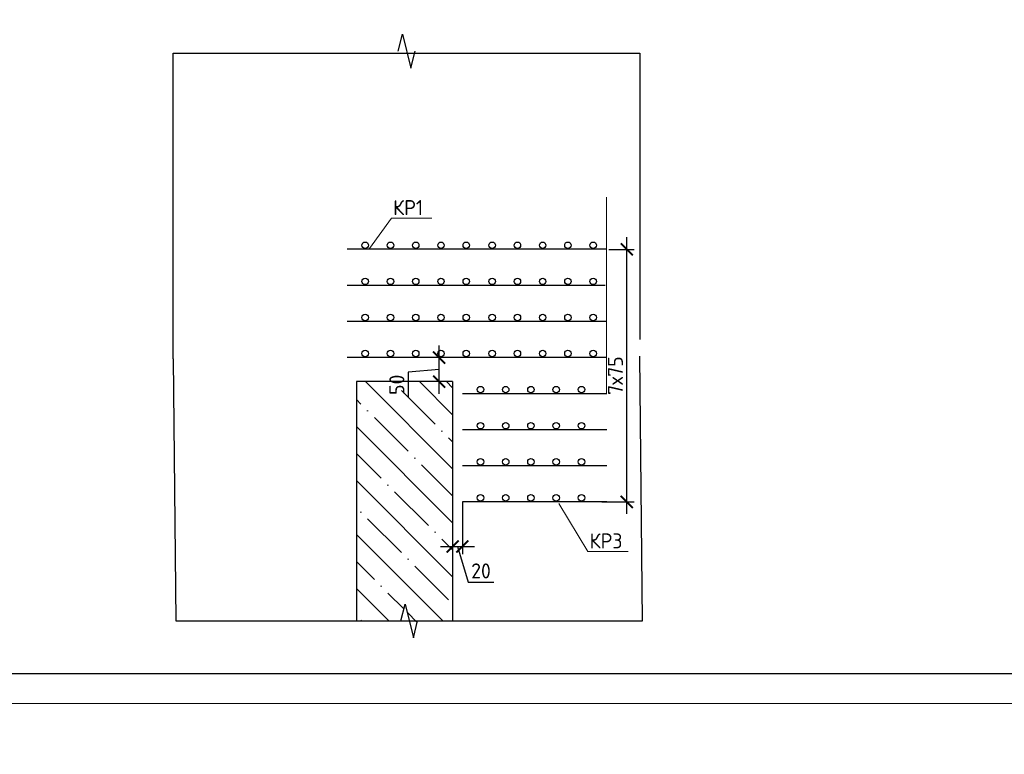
# Model space of a CAD drawing. Header units: millimetres. Extents: x -42044588 to 856694, y -806701 to 941911.
# Tile 244 of 256: x 451861 to 468232, y -82996 to -70781. Entities that reach past the tile are written whole.
import ezdxf
from ezdxf import colors
from ezdxf.entities.mleader import LeaderData, LeaderLine
from ezdxf.math import Vec2, Vec3

# ---------------------------------------------------------------- set-up
doc = ezdxf.new("R2010")
doc.units = ezdxf.units.MM
doc.layers.add('0 @ 100', color=7, linetype='Continuous')
doc.layers.add('ТОЛСТЫЕ_ОСНОВНЫЕ', color=6, linetype='Continuous')
for name, color, linetype, lineweight in [('A-ANNO-NOTE-1', 7, 'Continuous', 35), ('осн.сетка', 4, 'Continuous', 60), ('подоснова', 151, 'Continuous', 5), ('размер', 1, 'Continuous', 25), ('РАЗМЕРЫ', 1, 'Continuous', 9), ('ТОНКИЕ', 7, 'Continuous', 9)]:
    doc.layers.add(name, color=color, linetype=linetype, lineweight=lineweight)
doc.styles.add('GOST-2.304_Type-B', font='GOST_Common.ttf')
doc.styles.add('ГОСТ', font='GOST_Common.ttf')
doc.dimstyles.new('СПДС', dxfattribs={"dimscale": 100, "dimtxt": 2.5, "dimasz": 2, "dimexe": 1.25, "dimexo": 0, "dimtad": 1, "dimdec": 0, "dimrnd": 5, "dimtxsty": 'GOST-2.304_Type-B', "dimblk": 'ARCHTICK', "dimcen": 2.5, "dimdle": 2, "dimclrd": 1, "dimclre": 1, "dimclrt": 1, "dimadec": 0, "dimazin": 2, "dimtfac": 0.75, "dimtdec": 0, "dimtmove": 1, "dimatfit": 3, "dimfxl": 0, "dimtolj": 1, "dimarcsym": 0})

# ---------------------------------------------------------------- blocks, each defined once
blk = doc.blocks.new('*U6686')
at = {"layer": 'ТОЛСТЫЕ_ОСНОВНЫЕ', "color": 6}
blk.add_lwpolyline([(20, 5), (886, 5), (886, 415), (20, 415)], close=True, dxfattribs=at)
at = {"layer": 'ТОНКИЕ'}
blk.add_lwpolyline([(0, 0), (891, 0), (891, 420), (0, 420)], close=True, dxfattribs=at)
blk = doc.blocks.new('_ArchTick')
at = {"color": 0, "linetype": 'ByBlock', "const_width": 0.15}
blk.add_lwpolyline([(-0.5, -0.5), (0.5, 0.5)], dxfattribs=at)
blk = doc.blocks.new('*D2491')
at = {"layer": 'DEFPOINTS', "color": 0, "transparency": 16777216}
for p in [(458834, -76399), (459059, -76399), (459059, -76799)]:
    blk.add_point(p, dxfattribs=at)
at = {"layer": 'РАЗМЕРЫ', "color": 1, "lineweight": -2, "transparency": 16777216}
for p, q in [((458834, -76999), (458834, -76199)), ((459059, -76399), (458709, -76399)), ((458834, -76599), (458319, -76639)), ((458319, -76639), (458319, -77064)), ((459059, -76799), (458709, -76799))]:
    blk.add_line(p, q, dxfattribs=at)
at = {"layer": 'РАЗМЕРЫ', "color": 1, "lineweight": -2, "transparency": 16777216, "xscale": 200, "yscale": 200, "zscale": 200}
for p, rotation in [((458834, -76399), 90), ((458834, -76799), 270)]:
    blk.add_blockref('_ArchTick', p, dxfattribs=dict(at, rotation=rotation))
at = {"layer": 'РАЗМЕРЫ', "color": 1, "lineweight": 0, "transparency": 16777216, "insert": (458132, -76851), "char_height": 250, "attachment_point": 5, "rotation": 90, "style": 'GOST-2.304_Type-B'}
blk.add_mtext('\\A1;50', dxfattribs=at)
blk = doc.blocks.new('*D2492')
at = {"layer": 'DEFPOINTS', "color": 0, "transparency": 16777216}
for p in [(459059, -78866), (459222, -78799), (459222, -79540)]:
    blk.add_point(p, dxfattribs=at)
at = {"layer": 'РАЗМЕРЫ', "color": 1, "lineweight": -2, "transparency": 16777216}
for p, q in [((459059, -78866), (459059, -79665)), ((459222, -78799), (459222, -79665)), ((458859, -79540), (459422, -79540)), ((459140, -79540), (459319, -80134)), ((459319, -80134), (459744, -80134))]:
    blk.add_line(p, q, dxfattribs=at)
at = {"layer": 'РАЗМЕРЫ', "color": 1, "lineweight": -2, "transparency": 16777216, "xscale": 200, "yscale": 200, "zscale": 200, "rotation": 180}
blk.add_blockref('_ArchTick', (459059, -79540), dxfattribs=at)
at = {"layer": 'РАЗМЕРЫ', "color": 1, "lineweight": -2, "transparency": 16777216, "xscale": 200, "yscale": 200, "zscale": 200}
blk.add_blockref('_ArchTick', (459222, -79540), dxfattribs=at)
at = {"layer": 'РАЗМЕРЫ', "color": 1, "lineweight": 0, "transparency": 16777216, "insert": (459531, -79946), "char_height": 250, "attachment_point": 5, "style": 'GOST-2.304_Type-B'}
blk.add_mtext('\\A1;20', dxfattribs=at)
blk = doc.blocks.new('*D2484')
at = {"layer": 'DEFPOINTS', "color": 0, "transparency": 16777216}
for p in [(461659, -74599), (461954, -74599), (461539, -78799)]:
    blk.add_point(p, dxfattribs=at)
at = {"layer": 'РАЗМЕРЫ', "color": 1, "lineweight": -2, "transparency": 16777216}
for p, q in [((461954, -78999), (461954, -74399)), ((461659, -74599), (462079, -74599)), ((461539, -78799), (462079, -78799))]:
    blk.add_line(p, q, dxfattribs=at)
at = {"layer": 'РАЗМЕРЫ', "color": 1, "lineweight": -2, "transparency": 16777216, "xscale": 200, "yscale": 200, "zscale": 200}
for p, rotation in [((461954, -74599), 90), ((461954, -78799), 270)]:
    blk.add_blockref('_ArchTick', p, dxfattribs=dict(at, rotation=rotation))
at = {"layer": 'РАЗМЕРЫ', "color": 1, "lineweight": 0, "transparency": 16777216, "insert": (461766, -76699), "char_height": 250, "attachment_point": 5, "rotation": 90, "style": 'GOST-2.304_Type-B'}
blk.add_mtext('\\A1;7х75', dxfattribs=at)
blk = doc.blocks.new('_None')
blk = doc.blocks.new('КР3')
at = {"layer": 'осн.сетка', "color": 3, "lineweight": 25, "ltscale": 100}
blk.add_lwpolyline([(201777.3, 10162.8), (202177.3, 10162.8)], dxfattribs=at)
at = {"layer": 'размер', "lineweight": 25, "ltscale": 2}
for centre in [(201847.3, 10151.6), (201917.3, 10151.6), (201987.3, 10151.6), (202057.3, 10151.6), (202127.3, 10151.6)]:
    blk.add_circle(centre, 9, dxfattribs=at)

msp = doc.modelspace()

# ---------------------------------------------------------------- hatches: boundary and pattern name
at = {"layer": 'РАЗМЕРЫ', "transparency": 33554648}
h = msp.add_hatch(dxfattribs=at)
h.set_pattern_fill('ANSI35', color=1, scale=100, angle=-90)
h.set_pattern_definition([(315, (416224.17, 462990.56), (449.0128, 449.0128), []), (315, (416224.17, 462541.55), (449.0128, 449.0128), [793.75, -158.75, 0, -158.75])])
h.paths.add_polyline_path([(459059.241, -80778.636), (459059.241, -76798.926), (457459.241, -76798.926), (457459.241, -80778.636), (458197.707, -80778.636), (458267.707, -80498.636), (458407.707, -81058.636), (458477.707, -80778.636)])

# ---------------------------------------------------------------- linework, layer by layer
at = {"layer": 'A-ANNO-NOTE-1', "color": 4, "linetype": 'ByBlock', "lineweight": 0}
msp.add_line((461619.957, -76992.994), (461619.957, -73734), dxfattribs=at)
at = {"layer": 'осн.сетка', "color": 3, "lineweight": 25, "ltscale": 100}
for points in [[(461615.357, -74598.926), (457305.751, -74598.926)], [(461596.347, -75198.926), (457305.751, -75198.926)], [(461605.852, -75798.926), (457305.751, -75798.926)], [(461624.862, -76398.926), (457305.751, -76398.926)]]:
    msp.add_lwpolyline(points, dxfattribs=at)
at = {"layer": 'размер', "linetype": 'Continuous', "ltscale": 0.2}
for points in [[(458154.124, -71303.911), (458224.124, -71023.911)], [(458224.124, -71023.911), (458364.124, -71583.911)], [(458224.124, -71023.911), (458364.124, -71583.911)], [(454414.354, -76419.471), (454414.354, -71339.67), (462171.981, -71339.67), (462171.981, -76095.888)], [(458364.124, -71583.911), (458434.124, -71303.911)], [(458364.124, -71583.911), (458434.124, -71303.911)], [(454414.354, -76419.471), (454458.893, -80778.636), (462216.521, -80778.636), (462171.981, -76375.888)], [(458197.707, -80778.636), (458267.707, -80498.636)], [(458267.707, -80498.636), (458407.707, -81058.636)], [(458407.707, -81058.636), (458477.707, -80778.636)]]:
    msp.add_lwpolyline(points, dxfattribs=at)
at = {"layer": 'размер', "lineweight": 25, "ltscale": 2}
for centre in [(457605.751, -74531.694), (458025.751, -74531.694), (458445.751, -74531.694), (458865.751, -74531.694), (459285.751, -74531.694), (459716.371, -74531.694), (460136.371, -74531.694), (460556.371, -74531.694), (460976.371, -74531.694), (461396.371, -74531.694), (457605.751, -75131.694), (458025.751, -75131.694), (458445.751, -75131.694), (458865.751, -75131.694), (459285.751, -75131.694), (459716.371, -75131.694), (460136.371, -75131.694), (460556.371, -75131.694), (460976.371, -75131.694), (461396.371, -75131.694), (457605.751, -75731.694), (458025.751, -75731.694), (458445.751, -75731.694), (458865.751, -75731.694), (459285.751, -75731.694), (459716.371, -75731.694), (460136.371, -75731.694), (460556.371, -75731.694), (460976.371, -75731.694), (461396.371, -75731.694), (457605.751, -76331.694), (458025.751, -76331.694), (458445.751, -76331.694), (458865.751, -76331.694), (459285.751, -76331.694), (459716.371, -76331.694), (460136.371, -76331.694), (460556.371, -76331.694), (460976.371, -76331.694), (461396.371, -76331.694)]:
    msp.add_circle(centre, 54, dxfattribs=at)
at = {"layer": 'РАЗМЕРЫ', "color": 1, "lineweight": 30}
msp.add_line((459059.241, -76798.926), (459059.241, -80778.636), dxfattribs=at)
at = {"layer": 'РАЗМЕРЫ', "color": 2, "lineweight": 30}
msp.add_lwpolyline([(459059.241, -76798.926), (457459.241, -76798.926), (457459.241, -80778.636)], dxfattribs=at)

# ---------------------------------------------------------------- block references
at = {"xscale": 100, "yscale": 100, "zscale": 100}
msp.add_blockref('*U6686', (414989.062, -82149.758, -720), dxfattribs=at)
at = {"layer": 'РАЗМЕРЫ', "color": 1, "xscale": 6, "yscale": 6, "zscale": 6, "rotation": 180}
for p in [(1672285.367, -16022.341), (1672285.367, -16622.341), (1672285.367, -17222.341), (1672285.367, -17822.341)]:
    msp.add_blockref('КР3', p, dxfattribs=at)

# ---------------------------------------------------------------- texts
at = {"layer": '0 @ 100', "char_height": 300, "width": 18500, "attachment_point": 1, "style": 'ГОСТ'}
for s, insert in [('\\pi-900,l900,t900;{\\C7;1.^IАрмирование монолитной плиты  состоит из основного армирования ∅10 А500С с шагом  200х200мм  в нижней зоне, основного армирования ∅10 А500С с шагом  200х200мм  в  верхней зоне и дополнительного армирования, указанного на схемах армирования.\\P2.^IАрмирование плиты предусмотрено отдельными  стержнями заводской длины по осям Х и Y. При недостатке заводской длины стержней для армирования плиты, стыки стержней осуществлять внахлестку без  сварки. Стыки арматуры внахлестку должны располагаться вразбежку (через шаг). См. деталь стыковки арматуры.\\P3.^IВерхнюю и нижнюю арматуру вязать вязальной проволокой через пересечение.  Стержни основной и дополнительной арматуры укладывать в соответствии с сечениями .\\P4.^IПо периметру плиты и у отверстий  у концов основной арматуры устанавливать П-образные элементы Ск1.\\P5.^IПозиции со знаком "*" укладываются с шагом 100 мм\\P6.^IДля фиксации в проектном положении стержней верхней сетки устанавливать фиксаторы Ф1 с шагом 600х600мм.\\P7.^IДиаметр оправки стержня при d<20мм - 5d, при d≥20мм - 8d\\P8.^IКаркасы поперечного армирования устанавливаются до начала устройство верхней сетки армирования.\\P9.^IВ местах расположения отверстий осуществить прерывания основной и дополнительной сеток арматуры. Отверстия обрамляются двумя стержнями арматуры  см. узел обрамления отверстий лист 8, расход стали на обрамление учтен на листе 3.\\P10.^IПроемы размерами до 300х300 допускается выполнять по месту методом алмазного бурения.\\P11.^IЧертеж каркасов КР1, КР2, КР3 см лист 7}', (264884.183, -43453.006)), ('\\pi-900,l900,t900;{\\C7;1.^IАрмирование монолитной плиты  состоит из основного армирования ∅10 А500С с шагом  200х200мм  в нижней зоне, основного армирования ∅10 А500С с шагом  200х200мм  в  верхней зоне и дополнительного армирования, указанного на схемах армирования.\\P2.^IАрмирование плиты предусмотрено отдельными  стержнями заводской длины по осям Х и Y. При недостатке заводской длины стержней для армирования плиты, стыки стержней осуществлять внахлестку без  сварки. Стыки арматуры внахлестку должны располагаться вразбежку (через шаг). См. деталь стыковки арматуры.\\P3.^IВерхнюю и нижнюю арматуру вязать вязальной проволокой через пересечение.  Стержни основной и дополнительной арматуры укладывать в соответствии с сечениями .\\P4.^IПо периметру плиты и у отверстий  у концов основной арматуры устанавливать П-образные элементы Ск1.\\P5.^IПозиции со знаком "*" укладываются с шагом 100 мм\\P6.^IДля фиксации в проектном положении стержней верхней сетки устанавливать фиксаторы Ф1 с шагом 600х600мм.\\P7.^IДиаметр оправки стержня при d<20мм - 5d, при d≥20мм - 8d\\P8.^IКаркасы поперечного армирования устанавливаются до начала устройство верхней сетки армирования.}', (356293.04, -63859.754)), ('\\pi-900,l900,t900;{\\C7;1.^IАрмирование монолитной плиты  состоит из основного армирования ∅10 А500С с шагом  200х200мм  в нижней зоне, основного армирования ∅10 А500С с шагом  200х200мм  в  верхней зоне и дополнительного армирования, указанного на схемах армирования.\\P2.^IАрмирование плиты предусмотрено отдельными  стержнями заводской длины по осям Х и Y. При недостатке заводской длины стержней для армирования плиты, стыки стержней осуществлять внахлестку без  сварки. Стыки арматуры внахлестку должны располагаться вразбежку (через шаг). См. деталь стыковки арматуры.\\P3.^IВерхнюю и нижнюю арматуру вязать вязальной проволокой через пересечение.  Стержни основной и дополнительной арматуры укладывать в соответствии с сечениями .\\P4.^IПо периметру плиты и у отверстий  у концов основной арматуры устанавливать П-образные элементы Ск1.\\P5.^IПозиции со знаком "*" укладываются с шагом 100 мм\\P6.^IДля фиксации в проектном положении стержней верхней сетки устанавливать фиксаторы Ф1 с шагом 600х600мм.\\P7.^IДиаметр оправки стержня при d<20мм - 5d, при d≥20мм - 8d\\P8.^IКаркасы поперечного армирования устанавливаются до начала устройство верхней сетки армирования.\\P9.^IОбрамления отверстий см. лист 8. В местах расположения отверстий осуществить прерывания основной и дополнительной сеток арматуры. Отверстия обрамляются двумя стержнями арматуры, расход стали на обрамление учтен на листе 3.\\P10.^IПроемы размерами до 300х300 допускается выполнять по месту методом алмазного бурения.\\P11.^IСечения 3-3;4-4;5-5 см. лист 8.}', (334540.282, -64071.014))]:
    msp.add_mtext(s, dxfattribs=dict(at, insert=insert))

# ---------------------------------------------------------------- dimensions: what is measured, and where the dimension line sits
at = {"layer": 'РАЗМЕРЫ', "color": 1, "lineweight": 0}
dim = msp.add_linear_dim(base=(461953.984, -74598.926), p1=(461538.635, -78798.926), p2=(461659.049, -74598.926), angle=270, text='7х75', dimstyle='СПДС', override={"dimlfac": 0.25}, dxfattribs=at)
dim.commit()
dim.dimension.update_dxf_attribs({"geometry": '*D2484', "text_midpoint": (461766.484, -76698.926)})
dim = msp.add_linear_dim(base=(458834.313, -76398.926), p1=(459059.241, -76798.926), p2=(459059.241, -76398.926), angle=270, dimstyle='СПДС', override={"dimlfac": 0.125}, dxfattribs=at)
dim.commit()
dim.dimension.update_dxf_attribs({"geometry": '*D2491', "text_midpoint": (458319.29, -76701.021), "dimtype": 160})
dim = msp.add_linear_dim(base=(459221.69, -79540.096), p1=(459059.241, -78866.253), p2=(459221.69, -78798.926), dimstyle='СПДС', override={"dimlfac": 0.125}, dxfattribs=at)
dim.commit()
dim.dimension.update_dxf_attribs({"geometry": '*D2492', "text_midpoint": (459381.091, -79946.346)})

# ---------------------------------------------------------------- leaders
at = {"layer": 'подоснова', "color": 2, "ltscale": 0.3}
ml = msp.add_multileader_mtext('Standard', dxfattribs=at)
ml.set_content('КР1', color=2, style='GOST-2.304_Type-B')
ml.set_leader_properties(color=256, linetype='ByLayer', lineweight=15)
ml.set_arrow_properties(name='NONE')
ml.build(insert=Vec2(0, 0))
ml.multileader.update_dxf_attribs({"text_left_attachment_type": 6, "text_right_attachment_type": 6, "dogleg_length": 0.1, "arrow_head_size": 36})
ctx = ml.context
ctx.base_point, ctx.char_height, ctx.arrow_head_size, ctx.landing_gap_size, ctx.plane_origin = Vec3(458041.427, -74080.048), 250, 36, 40, Vec3(479240.811, -64929.88)
ctx.left_attachment, ctx.right_attachment, ctx.text_align_type = 6, 6, 1
notes = []
notes.append((ctx, [(0, (1, 1, 0), (458041.327, -74080.048), (1, 0), 0.1, [(0, [(457678.937, -74583.288)], 0, [])])]))
ctx.mtext.insert, ctx.mtext.alignment, ctx.mtext.flow_direction = Vec3(458318.927, -73780.048), 2, 5
ml = msp.add_multileader_mtext('Standard', dxfattribs=at)
ml.set_content('КР3', color=2, style='GOST-2.304_Type-B')
ml.set_leader_properties(color=256, linetype='ByLayer', lineweight=15)
ml.set_arrow_properties(name='NONE')
ml.build(insert=Vec2(0, 0))
ml.multileader.update_dxf_attribs({"text_left_attachment_type": 6, "text_right_attachment_type": 6, "dogleg_length": 0.1, "arrow_head_size": 36})
ctx = ml.context
ctx.base_point, ctx.char_height, ctx.arrow_head_size, ctx.landing_gap_size, ctx.plane_origin = Vec3(461307.699, -79621.922), 250, 36, 40, Vec3(482388.682, -71383.83)
ctx.left_attachment, ctx.right_attachment, ctx.text_align_type = 6, 6, 1
notes.append((ctx, [(0, (1, 1, 0), (461307.499, -79621.922), (1, 0), 0.2, [(0, [(460826.808, -78827.236)], 0, [])])]))
ctx.mtext.insert, ctx.mtext.alignment, ctx.mtext.flow_direction = Vec3(461610.199, -79321.922), 2, 5
for ctx, leaders in notes:
    for number, flags, end, landing, length, lines in leaders:
        leader = LeaderData()
        leader.index, (leader.has_last_leader_line, leader.has_dogleg_vector, leader.attachment_direction) = number, flags
        leader.last_leader_point, leader.dogleg_vector, leader.dogleg_length = Vec3(end), Vec3(landing), length
        for number, points, colour, breaks in lines:
            line = LeaderLine()
            line.index, line.vertices, line.color, line.breaks = number, Vec3.list(points), colors.encode_raw_color(colour), breaks
            leader.lines.append(line)
        ctx.leaders.append(leader)

doc.saveas('drawing.dxf')
